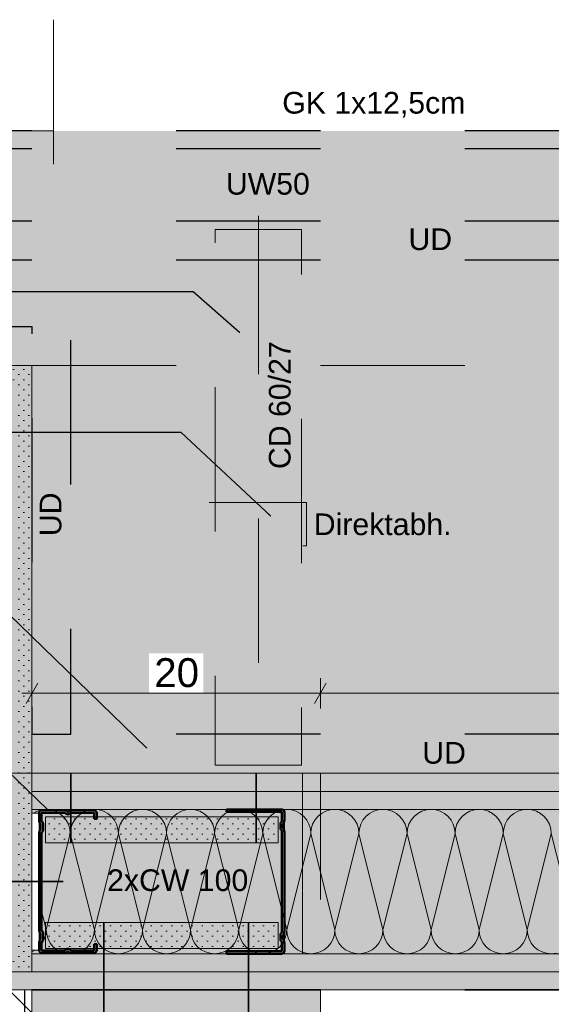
# Model space of a CAD drawing. Header units: metres. Extents: x -1.1 to 13.1, y -2.2 to 1.8.
# Tile 14 of 59: x -0.402 to -0.034, y 1.021 to 1.703. Entities that reach past the tile are written whole.
import ezdxf

# ---------------------------------------------------------------- set-up
doc = ezdxf.new("R2010")
doc.units = ezdxf.units.M
doc.header["$MEASUREMENT"] = 0
for name, pattern in [('Strichlinie eng', [0.023, 0.015, -0.008]), ('Untersicht', [0.02, 0.015, -0.005]), ('Wipeout_Contour', [1, 0, -1])]:
    doc.linetypes.add(name, pattern=pattern)
for name, color, linetype in [('152 - Bemaßung_ Beschriftung.Ausbau', 7, 'Continuous'), ('606 - Struktur.Wand Innen Ausbau', 7, 'Continuous'), ('607 - Struktur.Stütze', 7, 'Continuous'), ('608 - Struktur.Träger', 7, 'Continuous'), ('650 - Abdeckung.Fußboden Aufbau', 7, 'Continuous'), ('653 - Abdeckung.TB Verkofferung', 7, 'Continuous'), ('660 - Unterkonstruktion.Trockenbau', 7, 'Continuous'), ('Neubau_606 - Struktur.Wand Innen Ausbau', 7, 'Continuous'), ('Neubau_653 - Abdeckung.TB Verkofferung', 7, 'Continuous')]:
    doc.layers.add(name, color=color, linetype=linetype)
doc.styles.add('ERSTELLTER_STIL_1', font='txt')
doc.dimstyles.new('ERSTELLTER_STIL__1', dxfattribs={"dimtxt": 0.02, "dimasz": 0.01064, "dimexe": 0.18, "dimexo": 0.0625, "dimgap": 0, "dimtad": 1, "dimzin": 0, "dimdsep": 46, "dimtxsty": 'ERSTELLTER_STIL_1', "dimblk": 'ARROWHEAD_2', "dimblk1": 'ARROWHEAD_2', "dimblk2": 'ARROWHEAD_2', "dimcen": 0.09, "dimse1": 1, "dimse2": 1, "dimclrd": 7, "dimclre": 7, "dimclrt": 7, "dimazin": 0, "dimtfac": 1, "dimtdec": 4, "dimtmove": 0, "dimatfit": 3, "dimfxl": 1, "dimtolj": 1, "dimtzin": 0, "dimarcsym": 0})
doc.dimstyles.new('ERSTELLTER_STIL__2', dxfattribs={"dimtxt": 0.02, "dimasz": 0.01064, "dimexe": 0.18, "dimexo": 0.0625, "dimgap": 0, "dimtad": 1, "dimtih": 1, "dimtoh": 1, "dimzin": 0, "dimdsep": 46, "dimtxsty": 'ERSTELLTER_STIL_1', "dimblk": 'ARROWHEAD_2', "dimblk1": 'ARROWHEAD_2', "dimblk2": 'ARROWHEAD_2', "dimcen": 0.09, "dimse1": 1, "dimse2": 1, "dimclrd": 7, "dimclre": 7, "dimclrt": 7, "dimazin": 0, "dimtfac": 1, "dimtdec": 4, "dimtmove": 0, "dimatfit": 3, "dimfxl": 1, "dimtolj": 1, "dimtzin": 0, "dimarcsym": 0})
doc.dimstyles.new('ERSTELLTER_STIL__4', dxfattribs={"dimtxt": 0.18, "dimasz": 0.001824, "dimexe": 0.18, "dimexo": 0.0625, "dimgap": 0, "dimtad": 0, "dimtih": 1, "dimtoh": 1, "dimdec": 4, "dimzin": 0, "dimdsep": 46, "dimcen": 0.09, "dimadec": 0, "dimazin": 0, "dimtfac": 1, "dimtdec": 4, "dimtmove": 0, "dimatfit": 3, "dimldrblk": 'ARROWHEAD_11', "dimfxl": 1, "dimtolj": 1, "dimtzin": 0, "dimarcsym": 0})
pattern_1 = [(45, (0, 0), (-0.003535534, 0.003535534), [0, -0.005])]

# ---------------------------------------------------------------- blocks, each defined once
blk = doc.blocks.new('*X2')
at = {"layer": 'Neubau_606 - Struktur.Wand Innen Ausbau', "color": 7, "linetype": 'Continuous', "lineweight": 5}
for p, q in [((-0.39317, 1.1527), (-0.39393, 1.15208)), ((-0.39029, 1.15424), (-0.39317, 1.1527)), ((-0.38717, 1.15519), (-0.39029, 1.15424)), ((-0.38392, 1.15551), (-0.38717, 1.15519)), ((-0.38066, 1.15519), (-0.38392, 1.15551)), ((-0.37754, 1.15424), (-0.38066, 1.15519)), ((-0.37466, 1.1527), (-0.37754, 1.15424)), ((-0.37213, 1.15063), (-0.37466, 1.1527)), ((-0.35984, 1.1527), (-0.36237, 1.15063)), ((-0.35696, 1.15424), (-0.35984, 1.1527)), ((-0.35383, 1.15519), (-0.35696, 1.15424)), ((-0.35058, 1.15551), (-0.35383, 1.15519)), ((-0.34733, 1.15519), (-0.35058, 1.15551)), ((-0.3442, 1.15424), (-0.34733, 1.15519)), ((-0.34132, 1.1527), (-0.3442, 1.15424)), ((-0.3388, 1.15063), (-0.34132, 1.1527)), ((-0.32651, 1.1527), (-0.32903, 1.15063)), ((-0.32363, 1.15424), (-0.32651, 1.1527)), ((-0.3205, 1.15519), (-0.32363, 1.15424)), ((-0.31725, 1.15551), (-0.3205, 1.15519)), ((-0.314, 1.15519), (-0.31725, 1.15551)), ((-0.31087, 1.15424), (-0.314, 1.15519)), ((-0.30799, 1.1527), (-0.31087, 1.15424)), ((-0.30546, 1.15063), (-0.30799, 1.1527)), ((-0.29317, 1.1527), (-0.2957, 1.15063)), ((-0.29029, 1.15424), (-0.29317, 1.1527)), ((-0.28717, 1.15519), (-0.29029, 1.15424)), ((-0.28392, 1.15551), (-0.28717, 1.15519)), ((-0.28066, 1.15519), (-0.28392, 1.15551)), ((-0.27754, 1.15424), (-0.28066, 1.15519)), ((-0.27466, 1.1527), (-0.27754, 1.15424)), ((-0.27213, 1.15063), (-0.27466, 1.1527)), ((-0.25984, 1.1527), (-0.26237, 1.15063)), ((-0.25696, 1.15424), (-0.25984, 1.1527)), ((-0.25383, 1.15519), (-0.25696, 1.15424)), ((-0.25058, 1.15551), (-0.25383, 1.15519)), ((-0.24733, 1.15519), (-0.25058, 1.15551)), ((-0.2442, 1.15424), (-0.24733, 1.15519)), ((-0.24132, 1.1527), (-0.2442, 1.15424)), ((-0.2388, 1.15063), (-0.24132, 1.1527)), ((-0.22651, 1.1527), (-0.22903, 1.15063)), ((-0.22363, 1.15424), (-0.22651, 1.1527)), ((-0.2205, 1.15519), (-0.22363, 1.15424)), ((-0.21725, 1.15551), (-0.2205, 1.15519)), ((-0.214, 1.15519), (-0.21725, 1.15551)), ((-0.21087, 1.15424), (-0.214, 1.15519)), ((-0.20799, 1.1527), (-0.21087, 1.15424)), ((-0.20546, 1.15063), (-0.20799, 1.1527)), ((-0.19317, 1.1527), (-0.1957, 1.15063)), ((-0.19029, 1.15424), (-0.19317, 1.1527)), ((-0.18717, 1.15519), (-0.19029, 1.15424)), ((-0.18392, 1.15551), (-0.18717, 1.15519)), ((-0.18066, 1.15519), (-0.18392, 1.15551)), ((-0.17754, 1.15424), (-0.18066, 1.15519)), ((-0.17466, 1.1527), (-0.17754, 1.15424)), ((-0.17213, 1.15063), (-0.17466, 1.1527)), ((-0.15984, 1.1527), (-0.16237, 1.15063)), ((-0.15696, 1.15424), (-0.15984, 1.1527)), ((-0.15383, 1.15519), (-0.15696, 1.15424)), ((-0.15058, 1.15551), (-0.15383, 1.15519)), ((-0.14733, 1.15519), (-0.15058, 1.15551)), ((-0.1442, 1.15424), (-0.14733, 1.15519)), ((-0.14132, 1.1527), (-0.1442, 1.15424)), ((-0.1388, 1.15063), (-0.14132, 1.1527)), ((-0.12651, 1.1527), (-0.12903, 1.15063)), ((-0.12363, 1.15424), (-0.12651, 1.1527)), ((-0.1205, 1.15519), (-0.12363, 1.15424)), ((-0.11725, 1.15551), (-0.1205, 1.15519)), ((-0.114, 1.15519), (-0.11725, 1.15551)), ((-0.11087, 1.15424), (-0.114, 1.15519)), ((-0.10799, 1.1527), (-0.11087, 1.15424)), ((-0.10546, 1.15063), (-0.10799, 1.1527)), ((-0.09317, 1.1527), (-0.0957, 1.15063)), ((-0.09029, 1.15424), (-0.09317, 1.1527)), ((-0.08717, 1.15519), (-0.09029, 1.15424)), ((-0.08392, 1.15551), (-0.08717, 1.15519)), ((-0.08066, 1.15519), (-0.08392, 1.15551)), ((-0.07754, 1.15424), (-0.08066, 1.15519)), ((-0.07466, 1.1527), (-0.07754, 1.15424)), ((-0.07213, 1.15063), (-0.07466, 1.1527)), ((-0.05984, 1.1527), (-0.06237, 1.15063)), ((-0.05696, 1.15424), (-0.05984, 1.1527)), ((-0.05383, 1.15519), (-0.05696, 1.15424)), ((-0.05058, 1.15551), (-0.05383, 1.15519)), ((-0.04733, 1.15519), (-0.05058, 1.15551)), ((-0.0442, 1.15424), (-0.04733, 1.15519)), ((-0.04132, 1.1527), (-0.0442, 1.15424)), ((-0.0388, 1.15063), (-0.04132, 1.1527)), ((-0.37006, 1.1481), (-0.37213, 1.15063)), ((-0.36852, 1.14522), (-0.37006, 1.1481)), ((-0.36444, 1.1481), (-0.36598, 1.14522)), ((-0.36237, 1.15063), (-0.36444, 1.1481)), ((-0.33672, 1.1481), (-0.3388, 1.15063)), ((-0.33518, 1.14522), (-0.33672, 1.1481)), ((-0.33111, 1.1481), (-0.33265, 1.14522)), ((-0.32903, 1.15063), (-0.33111, 1.1481)), ((-0.30339, 1.1481), (-0.30546, 1.15063)), ((-0.30185, 1.14522), (-0.30339, 1.1481)), ((-0.29777, 1.1481), (-0.29931, 1.14522)), ((-0.2957, 1.15063), (-0.29777, 1.1481)), ((-0.27006, 1.1481), (-0.27213, 1.15063)), ((-0.26852, 1.14522), (-0.27006, 1.1481)), ((-0.26444, 1.1481), (-0.26598, 1.14522)), ((-0.26237, 1.15063), (-0.26444, 1.1481)), ((-0.23672, 1.1481), (-0.2388, 1.15063)), ((-0.23518, 1.14522), (-0.23672, 1.1481)), ((-0.23111, 1.1481), (-0.23265, 1.14522)), ((-0.22903, 1.15063), (-0.23111, 1.1481)), ((-0.20339, 1.1481), (-0.20546, 1.15063)), ((-0.20185, 1.14522), (-0.20339, 1.1481)), ((-0.19777, 1.1481), (-0.19931, 1.14522)), ((-0.1957, 1.15063), (-0.19777, 1.1481)), ((-0.17006, 1.1481), (-0.17213, 1.15063)), ((-0.16852, 1.14522), (-0.17006, 1.1481)), ((-0.16444, 1.1481), (-0.16598, 1.14522)), ((-0.16237, 1.15063), (-0.16444, 1.1481)), ((-0.13672, 1.1481), (-0.1388, 1.15063)), ((-0.13518, 1.14522), (-0.13672, 1.1481)), ((-0.13111, 1.1481), (-0.13265, 1.14522)), ((-0.12903, 1.15063), (-0.13111, 1.1481)), ((-0.10339, 1.1481), (-0.10546, 1.15063)), ((-0.10185, 1.14522), (-0.10339, 1.1481)), ((-0.09777, 1.1481), (-0.09931, 1.14522)), ((-0.0957, 1.15063), (-0.09777, 1.1481)), ((-0.07006, 1.1481), (-0.07213, 1.15063)), ((-0.06852, 1.14522), (-0.07006, 1.1481)), ((-0.06444, 1.1481), (-0.06598, 1.14522)), ((-0.06237, 1.15063), (-0.06444, 1.1481)), ((-0.03672, 1.1481), (-0.0388, 1.15063)), ((-0.03518, 1.14522), (-0.03672, 1.1481)), ((-0.36757, 1.14209), (-0.36852, 1.14522)), ((-0.36725, 1.13884), (-0.36757, 1.14209)), ((-0.36693, 1.14209), (-0.36725, 1.13884)), ((-0.36598, 1.14522), (-0.36693, 1.14209)), ((-0.33424, 1.14209), (-0.33518, 1.14522)), ((-0.33392, 1.13884), (-0.33424, 1.14209)), ((-0.3336, 1.14209), (-0.33392, 1.13884)), ((-0.33265, 1.14522), (-0.3336, 1.14209)), ((-0.3009, 1.14209), (-0.30185, 1.14522)), ((-0.30058, 1.13884), (-0.3009, 1.14209)), ((-0.30026, 1.14209), (-0.30058, 1.13884)), ((-0.29931, 1.14522), (-0.30026, 1.14209)), ((-0.26757, 1.14209), (-0.26852, 1.14522)), ((-0.26725, 1.13884), (-0.26757, 1.14209)), ((-0.26693, 1.14209), (-0.26725, 1.13884)), ((-0.26598, 1.14522), (-0.26693, 1.14209)), ((-0.23424, 1.14209), (-0.23518, 1.14522)), ((-0.23392, 1.13884), (-0.23424, 1.14209)), ((-0.2336, 1.14209), (-0.23392, 1.13884)), ((-0.23265, 1.14522), (-0.2336, 1.14209)), ((-0.2009, 1.14209), (-0.20185, 1.14522)), ((-0.20058, 1.13884), (-0.2009, 1.14209)), ((-0.20026, 1.14209), (-0.20058, 1.13884)), ((-0.19931, 1.14522), (-0.20026, 1.14209)), ((-0.16757, 1.14209), (-0.16852, 1.14522)), ((-0.16725, 1.13884), (-0.16757, 1.14209)), ((-0.16693, 1.14209), (-0.16725, 1.13884)), ((-0.16598, 1.14522), (-0.16693, 1.14209)), ((-0.13424, 1.14209), (-0.13518, 1.14522)), ((-0.13392, 1.13884), (-0.13424, 1.14209)), ((-0.1336, 1.14209), (-0.13392, 1.13884)), ((-0.13265, 1.14522), (-0.1336, 1.14209)), ((-0.1009, 1.14209), (-0.10185, 1.14522)), ((-0.10058, 1.13884), (-0.1009, 1.14209)), ((-0.10026, 1.14209), (-0.10058, 1.13884)), ((-0.09931, 1.14522), (-0.10026, 1.14209)), ((-0.06757, 1.14209), (-0.06852, 1.14522)), ((-0.06725, 1.13884), (-0.06757, 1.14209)), ((-0.06693, 1.14209), (-0.06725, 1.13884)), ((-0.06598, 1.14522), (-0.06693, 1.14209)), ((-0.03424, 1.14209), (-0.03518, 1.14522)), ((-0.03392, 1.13884), (-0.03424, 1.14209)), ((-0.38392, 1.07218), (-0.36725, 1.13884)), ((-0.35058, 1.07218), (-0.36725, 1.13884)), ((-0.35058, 1.07218), (-0.33392, 1.13884)), ((-0.31725, 1.07218), (-0.33392, 1.13884)), ((-0.31725, 1.07218), (-0.30058, 1.13884)), ((-0.28392, 1.07218), (-0.30058, 1.13884)), ((-0.28392, 1.07218), (-0.26725, 1.13884)), ((-0.25058, 1.07218), (-0.26725, 1.13884)), ((-0.25058, 1.07218), (-0.23392, 1.13884)), ((-0.21725, 1.07218), (-0.23392, 1.13884)), ((-0.21725, 1.07218), (-0.20058, 1.13884)), ((-0.18392, 1.07218), (-0.20058, 1.13884)), ((-0.18392, 1.07218), (-0.16725, 1.13884)), ((-0.15058, 1.07218), (-0.16725, 1.13884)), ((-0.15058, 1.07218), (-0.13392, 1.13884)), ((-0.11725, 1.07218), (-0.13392, 1.13884)), ((-0.11725, 1.07218), (-0.10058, 1.13884)), ((-0.08392, 1.07218), (-0.10058, 1.13884)), ((-0.08392, 1.07218), (-0.06725, 1.13884)), ((-0.05058, 1.07218), (-0.06725, 1.13884)), ((-0.05058, 1.07218), (-0.03392, 1.13884)), ((-0.01725, 1.07218), (-0.03392, 1.13884)), ((-0.38392, 1.07218), (-0.39393, 1.11222)), ((-0.38424, 1.06893), (-0.38392, 1.07218)), ((-0.38392, 1.07218), (-0.3836, 1.06893)), ((-0.3509, 1.06893), (-0.35058, 1.07218)), ((-0.35058, 1.07218), (-0.35026, 1.06893)), ((-0.31757, 1.06893), (-0.31725, 1.07218)), ((-0.31725, 1.07218), (-0.31693, 1.06893)), ((-0.28424, 1.06893), (-0.28392, 1.07218)), ((-0.28392, 1.07218), (-0.2836, 1.06893)), ((-0.2509, 1.06893), (-0.25058, 1.07218)), ((-0.25058, 1.07218), (-0.25026, 1.06893)), ((-0.21757, 1.06893), (-0.21725, 1.07218)), ((-0.21725, 1.07218), (-0.21693, 1.06893)), ((-0.18424, 1.06893), (-0.18392, 1.07218)), ((-0.18392, 1.07218), (-0.1836, 1.06893)), ((-0.1509, 1.06893), (-0.15058, 1.07218)), ((-0.15058, 1.07218), (-0.15026, 1.06893)), ((-0.11757, 1.06893), (-0.11725, 1.07218)), ((-0.11725, 1.07218), (-0.11693, 1.06893)), ((-0.08424, 1.06893), (-0.08392, 1.07218)), ((-0.08392, 1.07218), (-0.0836, 1.06893)), ((-0.0509, 1.06893), (-0.05058, 1.07218)), ((-0.05058, 1.07218), (-0.05026, 1.06893)), ((-0.38672, 1.06292), (-0.38518, 1.0658)), ((-0.38518, 1.0658), (-0.38424, 1.06893)), ((-0.3836, 1.06893), (-0.38265, 1.0658)), ((-0.38265, 1.0658), (-0.38111, 1.06292)), ((-0.35339, 1.06292), (-0.35185, 1.0658)), ((-0.35185, 1.0658), (-0.3509, 1.06893)), ((-0.35026, 1.06893), (-0.34931, 1.0658)), ((-0.34931, 1.0658), (-0.34777, 1.06292)), ((-0.32006, 1.06292), (-0.31852, 1.0658)), ((-0.31852, 1.0658), (-0.31757, 1.06893)), ((-0.31693, 1.06893), (-0.31598, 1.0658)), ((-0.31598, 1.0658), (-0.31444, 1.06292)), ((-0.28672, 1.06292), (-0.28518, 1.0658)), ((-0.28518, 1.0658), (-0.28424, 1.06893)), ((-0.2836, 1.06893), (-0.28265, 1.0658)), ((-0.28265, 1.0658), (-0.28111, 1.06292)), ((-0.25339, 1.06292), (-0.25185, 1.0658)), ((-0.25185, 1.0658), (-0.2509, 1.06893)), ((-0.25026, 1.06893), (-0.24931, 1.0658)), ((-0.24931, 1.0658), (-0.24777, 1.06292)), ((-0.22006, 1.06292), (-0.21852, 1.0658)), ((-0.21852, 1.0658), (-0.21757, 1.06893)), ((-0.21693, 1.06893), (-0.21598, 1.0658)), ((-0.21598, 1.0658), (-0.21444, 1.06292)), ((-0.18672, 1.06292), (-0.18518, 1.0658)), ((-0.18518, 1.0658), (-0.18424, 1.06893)), ((-0.1836, 1.06893), (-0.18265, 1.0658)), ((-0.18265, 1.0658), (-0.18111, 1.06292)), ((-0.15339, 1.06292), (-0.15185, 1.0658)), ((-0.15185, 1.0658), (-0.1509, 1.06893)), ((-0.15026, 1.06893), (-0.14931, 1.0658)), ((-0.14931, 1.0658), (-0.14777, 1.06292)), ((-0.12006, 1.06292), (-0.11852, 1.0658)), ((-0.11852, 1.0658), (-0.11757, 1.06893)), ((-0.11693, 1.06893), (-0.11598, 1.0658)), ((-0.11598, 1.0658), (-0.11444, 1.06292)), ((-0.08672, 1.06292), (-0.08518, 1.0658)), ((-0.08518, 1.0658), (-0.08424, 1.06893)), ((-0.0836, 1.06893), (-0.08265, 1.0658)), ((-0.08265, 1.0658), (-0.08111, 1.06292)), ((-0.05339, 1.06292), (-0.05185, 1.0658)), ((-0.05185, 1.0658), (-0.0509, 1.06893)), ((-0.05026, 1.06893), (-0.04931, 1.0658)), ((-0.04931, 1.0658), (-0.04777, 1.06292)), ((-0.39393, 1.05693), (-0.39132, 1.05832)), ((-0.39132, 1.05832), (-0.3888, 1.06039)), ((-0.3888, 1.06039), (-0.38672, 1.06292)), ((-0.38111, 1.06292), (-0.37903, 1.06039)), ((-0.37903, 1.06039), (-0.37651, 1.05832)), ((-0.37651, 1.05832), (-0.37363, 1.05678)), ((-0.36087, 1.05678), (-0.35799, 1.05832)), ((-0.35799, 1.05832), (-0.35546, 1.06039)), ((-0.35546, 1.06039), (-0.35339, 1.06292)), ((-0.34777, 1.06292), (-0.3457, 1.06039)), ((-0.3457, 1.06039), (-0.34317, 1.05832)), ((-0.34317, 1.05832), (-0.34029, 1.05678)), ((-0.32754, 1.05678), (-0.32466, 1.05832)), ((-0.32466, 1.05832), (-0.32213, 1.06039)), ((-0.32213, 1.06039), (-0.32006, 1.06292)), ((-0.31444, 1.06292), (-0.31237, 1.06039)), ((-0.31237, 1.06039), (-0.30984, 1.05832)), ((-0.30984, 1.05832), (-0.30696, 1.05678)), ((-0.2942, 1.05678), (-0.29132, 1.05832)), ((-0.29132, 1.05832), (-0.2888, 1.06039)), ((-0.2888, 1.06039), (-0.28672, 1.06292)), ((-0.28111, 1.06292), (-0.27903, 1.06039)), ((-0.27903, 1.06039), (-0.27651, 1.05832)), ((-0.27651, 1.05832), (-0.27363, 1.05678)), ((-0.26087, 1.05678), (-0.25799, 1.05832)), ((-0.25799, 1.05832), (-0.25546, 1.06039)), ((-0.25546, 1.06039), (-0.25339, 1.06292)), ((-0.24777, 1.06292), (-0.2457, 1.06039)), ((-0.2457, 1.06039), (-0.24317, 1.05832)), ((-0.24317, 1.05832), (-0.24029, 1.05678)), ((-0.22754, 1.05678), (-0.22466, 1.05832)), ((-0.22466, 1.05832), (-0.22213, 1.06039)), ((-0.22213, 1.06039), (-0.22006, 1.06292)), ((-0.21444, 1.06292), (-0.21237, 1.06039)), ((-0.21237, 1.06039), (-0.20984, 1.05832)), ((-0.20984, 1.05832), (-0.20696, 1.05678)), ((-0.1942, 1.05678), (-0.19132, 1.05832)), ((-0.19132, 1.05832), (-0.1888, 1.06039)), ((-0.1888, 1.06039), (-0.18672, 1.06292)), ((-0.18111, 1.06292), (-0.17903, 1.06039)), ((-0.17903, 1.06039), (-0.17651, 1.05832)), ((-0.17651, 1.05832), (-0.17363, 1.05678)), ((-0.16087, 1.05678), (-0.15799, 1.05832)), ((-0.15799, 1.05832), (-0.15546, 1.06039)), ((-0.15546, 1.06039), (-0.15339, 1.06292)), ((-0.14777, 1.06292), (-0.1457, 1.06039)), ((-0.1457, 1.06039), (-0.14317, 1.05832)), ((-0.14317, 1.05832), (-0.14029, 1.05678)), ((-0.12754, 1.05678), (-0.12466, 1.05832)), ((-0.12466, 1.05832), (-0.12213, 1.06039)), ((-0.12213, 1.06039), (-0.12006, 1.06292)), ((-0.11444, 1.06292), (-0.11237, 1.06039)), ((-0.11237, 1.06039), (-0.10984, 1.05832)), ((-0.10984, 1.05832), (-0.10696, 1.05678)), ((-0.0942, 1.05678), (-0.09132, 1.05832)), ((-0.09132, 1.05832), (-0.0888, 1.06039)), ((-0.0888, 1.06039), (-0.08672, 1.06292)), ((-0.08111, 1.06292), (-0.07903, 1.06039)), ((-0.07903, 1.06039), (-0.07651, 1.05832)), ((-0.07651, 1.05832), (-0.07363, 1.05678)), ((-0.06087, 1.05678), (-0.05799, 1.05832)), ((-0.05799, 1.05832), (-0.05546, 1.06039)), ((-0.05546, 1.06039), (-0.05339, 1.06292)), ((-0.04777, 1.06292), (-0.0457, 1.06039)), ((-0.0457, 1.06039), (-0.04317, 1.05832)), ((-0.04317, 1.05832), (-0.04029, 1.05678)), ((-0.37363, 1.05678), (-0.3705, 1.05583)), ((-0.3705, 1.05583), (-0.36725, 1.05551)), ((-0.36725, 1.05551), (-0.364, 1.05583)), ((-0.364, 1.05583), (-0.36087, 1.05678)), ((-0.34029, 1.05678), (-0.33717, 1.05583)), ((-0.33717, 1.05583), (-0.33392, 1.05551)), ((-0.33392, 1.05551), (-0.33066, 1.05583)), ((-0.33066, 1.05583), (-0.32754, 1.05678)), ((-0.30696, 1.05678), (-0.30383, 1.05583)), ((-0.30383, 1.05583), (-0.30058, 1.05551)), ((-0.30058, 1.05551), (-0.29733, 1.05583)), ((-0.29733, 1.05583), (-0.2942, 1.05678)), ((-0.27363, 1.05678), (-0.2705, 1.05583)), ((-0.2705, 1.05583), (-0.26725, 1.05551)), ((-0.26725, 1.05551), (-0.264, 1.05583)), ((-0.264, 1.05583), (-0.26087, 1.05678)), ((-0.24029, 1.05678), (-0.23717, 1.05583)), ((-0.23717, 1.05583), (-0.23392, 1.05551)), ((-0.23392, 1.05551), (-0.23066, 1.05583)), ((-0.23066, 1.05583), (-0.22754, 1.05678)), ((-0.20696, 1.05678), (-0.20383, 1.05583)), ((-0.20383, 1.05583), (-0.20058, 1.05551)), ((-0.20058, 1.05551), (-0.19733, 1.05583)), ((-0.19733, 1.05583), (-0.1942, 1.05678)), ((-0.17363, 1.05678), (-0.1705, 1.05583)), ((-0.1705, 1.05583), (-0.16725, 1.05551)), ((-0.16725, 1.05551), (-0.164, 1.05583)), ((-0.164, 1.05583), (-0.16087, 1.05678)), ((-0.14029, 1.05678), (-0.13717, 1.05583)), ((-0.13717, 1.05583), (-0.13392, 1.05551)), ((-0.13392, 1.05551), (-0.13066, 1.05583)), ((-0.13066, 1.05583), (-0.12754, 1.05678)), ((-0.10696, 1.05678), (-0.10383, 1.05583)), ((-0.10383, 1.05583), (-0.10058, 1.05551)), ((-0.10058, 1.05551), (-0.09733, 1.05583)), ((-0.09733, 1.05583), (-0.0942, 1.05678)), ((-0.07363, 1.05678), (-0.0705, 1.05583)), ((-0.0705, 1.05583), (-0.06725, 1.05551)), ((-0.06725, 1.05551), (-0.064, 1.05583)), ((-0.064, 1.05583), (-0.06087, 1.05678)), ((-0.04029, 1.05678), (-0.03717, 1.05583)), ((-0.03717, 1.05583), (-0.03392, 1.05551)), ((-0.03392, 1.05551), (-0.03066, 1.05583))]:
    blk.add_line(p, q, dxfattribs=at)
blk = doc.blocks.new('*D48')
at = {"layer": '152 - Bemaßung_ Beschriftung.Ausbau', "color": 7, "linetype": 'Continuous', "lineweight": 9}
for p, q in [((-0.38988, 1.24297), (-0.39797, 1.22897)), ((-0.39393, 1.22547), (-0.39393, 1.24647)), ((-0.18988, 1.24297), (-0.19797, 1.22897)), ((-0.19393, 1.22547), (-0.19393, 1.24647)), ((-0.40077, 1.23597), (-0.39393, 1.23597)), ((-0.39393, 1.23597), (-0.19393, 1.23597))]:
    blk.add_line(p, q, dxfattribs=at)
at = {"color": 254, "linetype": 'Wipeout_Contour', "lineweight": 0, "ltscale": 5.562284}
blk.add_wipeout([(-0.3127, 1.23637), (-0.27515, 1.23637), (-0.27515, 1.26357), (-0.3127, 1.26357)], dxfattribs=at).dxf.layer = '152 - Bemaßung_ Beschriftung.Ausbau'
at = {"layer": '152 - Bemaßung_ Beschriftung.Ausbau', "color": 7, "lineweight": 9, "insert": (-0.3091, 1.23997), "char_height": 0.02, "attachment_point": 7, "style": 'ERSTELLTER_STIL_1'}
blk.add_mtext('\\A1;{\\pql;\\fArial|b0|i0|c0|p38;20}', dxfattribs=at)
blk = doc.blocks.new('ARROWHEAD_2')
at = {"color": 0, "linetype": 'Continuous', "lineweight": 0}
for p, q in [((-0.378, -0.655), (0.378, 0.655)), ((0, 0), (-1, 0))]:
    blk.add_line(p, q, dxfattribs=at)
blk = doc.blocks.new('*D49')
at = {"layer": '152 - Bemaßung_ Beschriftung.Ausbau', "color": 7, "linetype": 'Continuous', "lineweight": 9}
for p, q in [((-0.18988, 1.24297), (-0.19797, 1.22897)), ((-0.19393, 1.22547), (-0.19393, 1.24647)), ((0.20203, 1.22897), (0.21012, 1.24297)), ((0.20607, 1.22547), (0.20607, 1.24647)), ((-0.19393, 1.23597), (0.20607, 1.23597)), ((0.20607, 1.23597), (0.21292, 1.23597))]:
    blk.add_line(p, q, dxfattribs=at)
at = {"color": 254, "linetype": 'Wipeout_Contour', "lineweight": 0, "ltscale": 5.443318}
blk.add_wipeout([(-0.0127, 1.23637), (0.02485, 1.23637), (0.02485, 1.26357), (-0.0127, 1.26357)], dxfattribs=at).dxf.layer = '152 - Bemaßung_ Beschriftung.Ausbau'
at = {"layer": '152 - Bemaßung_ Beschriftung.Ausbau', "color": 7, "lineweight": 9, "insert": (-0.0091, 1.23997), "char_height": 0.02, "attachment_point": 7, "style": 'ERSTELLTER_STIL_1'}
blk.add_mtext('\\A1;{\\pql;\\fArial|b0|i0|c0|p38;40}', dxfattribs=at)
blk = doc.blocks.new('*D57')
at = {"layer": '152 - Bemaßung_ Beschriftung.Ausbau', "color": 7, "linetype": 'Continuous', "lineweight": 9}
for p, q in [((-0.60283, 1.03051), (-0.62383, 1.03051)), ((-0.62033, 1.03455), (-0.60633, 1.02647)), ((-0.61333, 0.91051), (-0.61333, 1.03051)), ((-0.62033, 0.91455), (-0.60633, 0.90647)), ((-0.60283, 0.91051), (-0.62383, 0.91051))]:
    blk.add_line(p, q, dxfattribs=at)
at = {"layer": '152 - Bemaßung_ Beschriftung.Ausbau', "color": 7, "lineweight": 9, "insert": (-0.61711, 0.99125), "char_height": 0.02, "attachment_point": 7, "rotation": 90, "style": 'ERSTELLTER_STIL_1'}
blk.add_mtext('\\A1;{\\pql;\\fArial|b0|i0|c0|p38;1\\fArial|b0|i0|c0|p38;\\A1{\\H.66x;\\S25^  ;}}', dxfattribs=at)
at = {"color": 254, "linetype": 'Wipeout_Contour', "lineweight": 0, "ltscale": 5.181903}
blk.add_wipeout([(-0.61373, 0.98765), (-0.61373, 1.03006), (-0.64093, 1.03006), (-0.64093, 0.98765)], dxfattribs=at).dxf.layer = '152 - Bemaßung_ Beschriftung.Ausbau'
at = {"color": 254, "linetype": 'Wipeout_Contour', "lineweight": 0, "ltscale": 5.004885}
blk.add_wipeout([(-0.61373, 0.93413), (-0.61373, 0.97168), (-0.64093, 0.97168), (-0.64093, 0.93413)], dxfattribs=at).dxf.layer = '152 - Bemaßung_ Beschriftung.Ausbau'
at = {"layer": '152 - Bemaßung_ Beschriftung.Ausbau', "color": 7, "lineweight": 9, "insert": (-0.61733, 0.93773), "char_height": 0.02, "attachment_point": 7, "rotation": 90, "style": 'ERSTELLTER_STIL_1'}
blk.add_mtext('\\A1;{\\pql;\\fArial|b0|i0|c0|p38;12}', dxfattribs=at)
blk = doc.blocks.new('ARROWHEAD_11')
at = {"color": 0, "linetype": 'Continuous', "lineweight": 0}
blk.add_line((0, 0), (-1, 0), dxfattribs=at)
at = {"color": 0, "linetype": 'Continuous', "lineweight": 0, "const_width": 0.25, "flags": 128}
blk.add_lwpolyline([(-0.125, 0, 1), (0.125, 0, 1)], format="xyb", close=True, dxfattribs=at)

msp = doc.modelspace()

# ---------------------------------------------------------------- hatches: boundary and pattern name
at = {"layer": '606 - Struktur.Wand Innen Ausbau', "linetype": 'Continuous', "lineweight": 5}
h = msp.add_hatch(dxfattribs=at)
h.set_pattern_fill('Gips_0006', style=0, pattern_type=2)
h.set_pattern_definition(pattern_1)
h.paths.add_polyline_path([(-0.38444, 1.13239), (-0.22318, 1.13239), (-0.22318, 1.15039), (-0.38444, 1.15039)])
h = msp.add_hatch(dxfattribs=at)
h.set_pattern_fill('Gips_0006', style=0, pattern_type=2)
h.set_pattern_definition(pattern_1)
h.paths.add_polyline_path([(-0.38444, 1.05918), (-0.22318, 1.05918), (-0.22318, 1.07718), (-0.38444, 1.07718)])
at = {"layer": '607 - Struktur.Stütze', "linetype": 'Continuous', "lineweight": 5}
h = msp.add_hatch(dxfattribs=at)
h.set_pattern_fill('Gips_0006', style=0, pattern_type=2)
h.set_pattern_definition(pattern_1)
h.paths.add_polyline_path([(-0.40393, 1.05301), (-0.59393, 1.05301), (-0.59393, 1.04301), (-0.39393, 1.04301), (-0.39393, 1.46301), (-0.59393, 1.46301), (-0.59393, 1.45301), (-0.40393, 1.45301)])
at = {"layer": '653 - Abdeckung.TB Verkofferung', "linetype": 'Continuous', "lineweight": 0, "true_color": 0x2f2f2f}
msp.add_hatch(color=250, dxfattribs=at).paths.add_polyline_path([(-0.48893, 1.62551), (0.60607, 1.62551), (0.60607, 1.46301), (-0.48893, 1.46301)])
at = {"layer": '653 - Abdeckung.TB Verkofferung', "linetype": 'Continuous', "lineweight": 0, "true_color": 0x5f5f5f}
msp.add_hatch(color=251, dxfattribs=at).paths.add_polyline_path([(-0.59393, 1.46301), (0.60607, 1.46301), (0.60607, 1.04301), (-0.59393, 1.04301)])
at = {"layer": 'Neubau_606 - Struktur.Wand Innen Ausbau', "linetype": 'Continuous', "lineweight": 5}
h = msp.add_hatch(dxfattribs=at)
h.set_pattern_fill('Gips_0006', style=0, pattern_type=2)
h.set_pattern_definition(pattern_1)
h.paths.add_polyline_path([(0.60607, 1.18051), (-0.39393, 1.18051), (-0.39393, 1.16801), (0.60607, 1.16801)])
h = msp.add_hatch(dxfattribs=at)
h.set_pattern_fill('Gips_0006', style=0, pattern_type=2)
h.set_pattern_definition(pattern_1)
h.paths.add_polyline_path([(0.60607, 1.16801), (-0.39393, 1.16801), (-0.39393, 1.15551), (0.60607, 1.15551)])
h = msp.add_hatch(dxfattribs=at)
h.set_pattern_fill('Gips_0006', style=0, pattern_type=2)
h.set_pattern_definition(pattern_1)
h.paths.add_polyline_path([(-0.39393, 1.05551), (-0.39393, 1.04301), (0.60607, 1.04301), (0.60607, 1.05551)])
h = msp.add_hatch(dxfattribs=at)
h.set_pattern_fill('Gips_0006', style=0, pattern_type=2)
h.set_pattern_definition(pattern_1)
h.paths.add_polyline_path([(0.60607, 1.04301), (-0.59393, 1.04301), (-0.59393, 1.03051), (0.60607, 1.03051)])

# ---------------------------------------------------------------- linework, layer by layer
at = {"layer": '606 - Struktur.Wand Innen Ausbau', "color": 7, "linetype": 'Continuous', "lineweight": 13, "flags": 128}
for points in [[(-0.38444, 1.13239), (-0.22318, 1.13239), (-0.22318, 1.15039), (-0.38444, 1.15039)], [(-0.38444, 1.05918), (-0.22318, 1.05918), (-0.22318, 1.07718), (-0.38444, 1.07718)]]:
    msp.add_lwpolyline(points, close=True, dxfattribs=at)
at = {"layer": '607 - Struktur.Stütze', "color": 7, "linetype": 'Continuous', "lineweight": 5}
msp.add_lwpolyline([(-0.59393, 1.04301), (-0.39393, 1.04301), (-0.39393, 1.46301), (-0.59393, 1.46301)], dxfattribs=at)
at = {"layer": '608 - Struktur.Träger', "color": 7, "linetype": 'Untersicht', "lineweight": 13}
for p, q in [((-0.59393, 1.46301), (0.60607, 1.46301)), ((-0.59393, 1.04301), (0.60607, 1.04301))]:
    msp.add_line(p, q, dxfattribs=at)
at = {"layer": '650 - Abdeckung.Fußboden Aufbau', "color": 7, "linetype": 'Continuous', "lineweight": 13}
msp.add_lwpolyline([(0.60607, 1.03051), (-0.59393, 1.03051)], dxfattribs=at)
at = {"layer": '653 - Abdeckung.TB Verkofferung', "color": 7, "linetype": 'Continuous', "lineweight": 18}
msp.add_line((-0.23693, 1.56656), (-0.23693, 1.55295), dxfattribs=at)
at = {"layer": '653 - Abdeckung.TB Verkofferung', "color": 7, "linetype": 'Strichlinie eng', "lineweight": 35}
for p, q in [((-0.34393, 1.07718), (-0.34393, 0.91051)), ((-0.24372, 1.07718), (-0.24372, 1.01051))]:
    msp.add_line(p, q, dxfattribs=at)
at = {"layer": '653 - Abdeckung.TB Verkofferung', "color": 1, "linetype": 'Strichlinie eng', "lineweight": 18, "flags": 128}
for points in [[(-0.26693, 1.18613), (-0.20693, 1.18613), (-0.20693, 1.55707), (-0.26693, 1.55707)], [(-0.27095, 1.36801), (-0.20359, 1.36801), (-0.20359, 1.33801), (-0.27095, 1.33801)]]:
    msp.add_lwpolyline(points, close=True, dxfattribs=at)
msp.add_lwpolyline([(-0.23693, 1.55707), (-0.23693, 1.18613)], dxfattribs=at)
at = {"layer": '653 - Abdeckung.TB Verkofferung', "color": 1, "linetype": 'Strichlinie eng', "lineweight": 25, "flags": 128}
for points in [[(-0.46193, 1.46301), (-0.46193, 1.49001), (-0.39393, 1.49001), (-0.39393, 1.46301)], [(-0.39393, 1.20751), (-0.36693, 1.20751), (-0.36693, 1.49001), (-0.39393, 1.49001)]]:
    msp.add_lwpolyline(points, close=True, dxfattribs=at)
msp.add_lwpolyline([(-0.39893, 1.03051), (-0.39893, -1.02449)], dxfattribs=at)
at = {"layer": '660 - Unterkonstruktion.Trockenbau', "color": 7, "linetype": 'Continuous', "lineweight": 50, "flags": 128}
msp.add_lwpolyline([(-0.25893, 1.15551), (-0.22093, 1.15551, -0.414214), (-0.21893, 1.15351), (-0.21893, 1.14801, -0.156603), (-0.21959, 1.14594, 0.156603), (-0.21993, 1.1449), (-0.21993, 1.14312, 0.156603), (-0.21959, 1.14208, -0.156603), (-0.21893, 1.14001), (-0.21893, 1.07101, -0.156603), (-0.21959, 1.06894, 0.156603), (-0.21993, 1.0679), (-0.21993, 1.06612, 0.156603), (-0.21959, 1.06508, -0.156603), (-0.21893, 1.06301), (-0.21893, 1.05751, -0.414214), (-0.22093, 1.05551), (-0.25893, 1.05551), (-0.25893, 1.05726), (-0.22093, 1.05726, 0.414214), (-0.22068, 1.05751), (-0.22068, 1.06301, 0.156603), (-0.22101, 1.06406, -0.156603), (-0.22168, 1.06612), (-0.22168, 1.0679, -0.156603), (-0.22101, 1.06996, 0.156603), (-0.22068, 1.07101), (-0.22068, 1.14001, 0.156603), (-0.22101, 1.14106, -0.156603), (-0.22168, 1.14312), (-0.22168, 1.1449, -0.156603), (-0.22101, 1.14696, 0.156603), (-0.22068, 1.14801), (-0.22068, 1.15351, 0.414214), (-0.22093, 1.15376), (-0.25893, 1.15376)], format="xyb", close=True, dxfattribs=at)
at = {"layer": 'Neubau_606 - Struktur.Wand Innen Ausbau', "color": 1, "linetype": 'Continuous', "lineweight": 9}
for p, q in [((-0.39393, 1.16801), (0.60607, 1.16801)), ((-0.39393, 1.04301), (0.60607, 1.04301))]:
    msp.add_line(p, q, dxfattribs=at)
at = {"layer": 'Neubau_606 - Struktur.Wand Innen Ausbau', "color": 1, "linetype": 'Continuous', "lineweight": 13}
for p, q in [((-0.39393, 1.15551), (0.60607, 1.15551)), ((-0.39393, 1.05551), (0.60607, 1.05551))]:
    msp.add_line(p, q, dxfattribs=at)
for points in [[(0.60607, 1.18051), (-0.39393, 1.18051)], [(-0.59393, 1.03051), (0.60607, 1.03051)]]:
    msp.add_lwpolyline(points, dxfattribs=at)
at = {"layer": 'Neubau_653 - Abdeckung.TB Verkofferung', "color": 1, "linetype": 'Untersicht', "lineweight": 9}
for p, q in [((-0.37893, 1.60251), (-0.37893, 1.70251)), ((0.60607, 1.18051), (-0.59393, 1.18051))]:
    msp.add_line(p, q, dxfattribs=at)
at = {"layer": 'Neubau_653 - Abdeckung.TB Verkofferung', "color": 1, "linetype": 'Strichlinie eng', "lineweight": 25}
for p, q in [((0.60607, 1.62551), (-0.48893, 1.62551)), ((0.60607, 1.61301), (-0.48893, 1.61301)), ((0.60607, 1.56301), (-0.48893, 1.56301)), ((0.60607, 1.53601), (-0.48893, 1.53601)), ((0.60607, 1.20751), (-0.39393, 1.20751))]:
    msp.add_line(p, q, dxfattribs=at)
at = {"layer": 'Neubau_653 - Abdeckung.TB Verkofferung', "color": 1, "linetype": 'Strichlinie eng', "lineweight": 9}
msp.add_line((-0.37893, 1.62551), (-0.48893, 1.62551), dxfattribs=at)
at = {"layer": 'Neubau_653 - Abdeckung.TB Verkofferung', "color": 1, "linetype": 'Untersicht', "lineweight": 35, "flags": 128}
for points in [[(-0.39393, 1.03051), (-0.29393, 1.03051)], [(-0.29393, 1.03051), (0.30607, 1.03051)]]:
    msp.add_lwpolyline(points, dxfattribs=at)

# ---------------------------------------------------------------- block references
at = {"layer": 'Neubau_606 - Struktur.Wand Innen Ausbau', "color": 7, "linetype": 'Continuous', "lineweight": 5}
msp.add_blockref('*X2', (0, 0), dxfattribs=at)

# ---------------------------------------------------------------- texts
at = {"layer": '152 - Bemaßung_ Beschriftung.Ausbau', "color": 7, "linetype": 'Continuous', "lineweight": 9, "char_height": 0.015, "attachment_point": 7, "style": 'ERSTELLTER_STIL_1'}
for s, insert in [('\\A1;{\\pql;\\fArial|b0|i0|c0|p38;GK \\fArial|b0|i0|c0|p38;1x12,5cm}', (-0.22039, 1.63467)), ('\\A1;{\\pql;\\fArial|b0|i0|c0|p38;U\\fArial|b0|i0|c0|p38;W50}', (-0.25947, 1.58112)), ('\\A1;{\\pql;\\fArial|b0|i0|c0|p38;UD}', (-0.13292, 1.54275)), ('\\A1;{\\pql;\\fArial|b0|i0|c0|p38;Direktabh.}', (-0.19854, 1.3453)), ('\\A1;{\\pql;\\fArial|b0|i0|c0|p38;2x\\fArial|b0|i0|c0|p38;CW 100}', (-0.34176, 1.09876))]:
    msp.add_mtext(s, dxfattribs=dict(at, insert=insert))
at = {"layer": '152 - Bemaßung_ Beschriftung.Ausbau', "color": 7, "linetype": 'Continuous', "lineweight": 9, "char_height": 0.015, "rotation": 90, "style": 'ERSTELLTER_STIL_1'}
for s, insert, attachment_point in [('\\A1;{\\pqr;\\fArial|b0|i0|c0|p38;C\\fArial|b0|i0|c0|p38;D 60/27}', (-0.21441, 1.47975), 9), ('\\A1;{\\pql;\\fArial|b0|i0|c0|p38;UD}', (-0.37327, 1.34477), 7)]:
    msp.add_mtext(s, dxfattribs=dict(at, insert=insert, attachment_point=attachment_point))

# ---------------------------------------------------------------- leaders
at = {"layer": '152 - Bemaßung_ Beschriftung.Ausbau', "color": 7, "linetype": 'Continuous', "lineweight": 9, "annotation_type": 0, "has_hookline": 1, "hookline_direction": 1}
for points, text_width in [([(-0.25001, 1.48595), (-0.28222, 1.51404), (-0.70678, 1.51404)], 0.25191), ([(-0.22854, 1.35878), (-0.29048, 1.4166), (-0.71018, 1.4166)], 0.28888)]:
    msp.add_leader(points, dimstyle='ERSTELLTER_STIL__4', dxfattribs=dict(at, text_width=text_width))

# ---------------------------------------------------------------- next in the draw order: dimensions: what is measured, and where the dimension line sits
at = {"layer": '152 - Bemaßung_ Beschriftung.Ausbau', "color": 7, "linetype": 'Continuous', "lineweight": 9}
dim = msp.add_linear_dim(base=(-0.19393, 1.23597), p1=(-0.39393, 1.18051), p2=(-0.19393, 1.18051), dimstyle='ERSTELLTER_STIL__2', dxfattribs=at)
dim.commit()
dim.dimension.update_dxf_attribs({"geometry": '*D48', "text_midpoint": (-0.29386, 1.24997), "dimtype": 160})
dim = msp.add_linear_dim(base=(-0.61333, 1.03051), p1=(-0.39393, 0.91051), p2=(-0.59393, 1.03051), angle=90, dimstyle='ERSTELLTER_STIL__1', dxfattribs=at)
dim.commit()
dim.dimension.update_dxf_attribs({"geometry": '*D57', "text_midpoint": (-0.62733, 0.95297), "dimtype": 160, "text_rotation": 90})

# ---------------------------------------------------------------- next in the draw order: hatches: boundary and pattern name
at = {"layer": '606 - Struktur.Wand Innen Ausbau', "linetype": 'Continuous', "lineweight": 0, "true_color": 0xbf4f4f}
msp.add_hatch(color=13, dxfattribs=at).paths.add_polyline_path([(-0.21893, 1.18051), (-0.20643, 1.18051), (-0.20643, 1.03051), (-0.21893, 1.03051)])
at = {"layer": '653 - Abdeckung.TB Verkofferung', "linetype": 'Continuous', "lineweight": 0, "true_color": 0x7f3535}
msp.add_hatch(color=17, dxfattribs=at).paths.add_polyline_path([(0.40607, 0.91051), (0.40607, 1.03051), (0.20607, 1.03051), (0.20607, 1.01051), (0.30607, 1.01051), (0.30607, 0.94051), (-0.29393, 0.94051), (-0.29393, 1.01051), (-0.19393, 1.01051), (-0.19393, 1.03051), (-0.39393, 1.03051), (-0.39393, 0.91051)])

# ---------------------------------------------------------------- next in the draw order: linework, layer by layer
at = {"layer": '606 - Struktur.Wand Innen Ausbau', "color": 7, "linetype": 'Strichlinie eng', "lineweight": 13, "flags": 128}
msp.add_lwpolyline([(-0.21893, 1.18051), (-0.20643, 1.18051), (-0.20643, 1.03051), (-0.21893, 1.03051)], close=True, dxfattribs=at)
at = {"layer": '653 - Abdeckung.TB Verkofferung', "color": 7, "linetype": 'Continuous', "lineweight": 35}
for p, q in [((-0.36682, 1.18051), (-0.36682, 1.13239)), ((-0.23847, 1.18051), (-0.23847, 1.13239))]:
    msp.add_line(p, q, dxfattribs=at)
at = {"layer": '653 - Abdeckung.TB Verkofferung', "color": 1, "linetype": 'Strichlinie eng', "lineweight": 18, "flags": 128}
msp.add_lwpolyline([(-0.19393, 1.03051), (-0.19393, 1.01051), (-0.39393, 1.01051), (-0.39393, 1.03051)], close=True, dxfattribs=at)

# ---------------------------------------------------------------- next in the draw order: dimensions: what is measured, and where the dimension line sits
at = {"layer": '152 - Bemaßung_ Beschriftung.Ausbau', "color": 7, "linetype": 'Continuous', "lineweight": 9}
dim = msp.add_linear_dim(base=(0.20607, 1.23597), p1=(-0.19393, 1.18051), p2=(0.20607, 1.18051), dimstyle='ERSTELLTER_STIL__2', dxfattribs=at)
dim.commit()
dim.dimension.update_dxf_attribs({"geometry": '*D49', "text_midpoint": (0.00614, 1.24997), "dimtype": 160})

# ---------------------------------------------------------------- next in the draw order: leaders
at = {"layer": '152 - Bemaßung_ Beschriftung.Ausbau', "color": 7, "linetype": 'Continuous', "lineweight": 9, "annotation_type": 0, "has_hookline": 1, "hookline_direction": 1}
for points, text_width in [([(-0.31443, 1.19824), (-0.44012, 1.31982), (-0.71018, 1.31982)], 0.21422), ([(-0.38308, 1.15551), (-0.48693, 1.25524), (-0.71018, 1.25524)], 0.33928), ([(-0.38068, 1.00178), (-0.58875, 1.20574), (-0.71018, 1.20574)], 0.34578)]:
    msp.add_leader(points, dimstyle='ERSTELLTER_STIL__4', dxfattribs=dict(at, text_width=text_width))

# ---------------------------------------------------------------- next in the draw order: hatches: boundary and pattern name
at = {"layer": '606 - Struktur.Wand Innen Ausbau', "linetype": 'Continuous', "lineweight": 0, "true_color": 0xbf4f4f}
msp.add_hatch(color=13, dxfattribs=at).paths.add_polyline_path([(-0.20643, 1.18051), (-0.19393, 1.18051), (-0.19393, 1.03051), (-0.20643, 1.03051)])

# ---------------------------------------------------------------- next in the draw order: linework, layer by layer
at = {"layer": '606 - Struktur.Wand Innen Ausbau', "color": 7, "linetype": 'Strichlinie eng', "lineweight": 13, "flags": 128}
msp.add_lwpolyline([(-0.20643, 1.18051), (-0.19393, 1.18051), (-0.19393, 1.03051), (-0.20643, 1.03051)], close=True, dxfattribs=at)

# ---------------------------------------------------------------- next in the draw order: texts
at = {"layer": '152 - Bemaßung_ Beschriftung.Ausbau', "color": 7, "linetype": 'Continuous', "lineweight": 9, "insert": (-0.12334, 1.18698), "char_height": 0.015, "attachment_point": 7, "style": 'ERSTELLTER_STIL_1'}
msp.add_mtext('\\A1;{\\pql;\\fArial|b0|i0|c0|p38;UD}', dxfattribs=at)

# ---------------------------------------------------------------- next in the draw order: wipeouts: each hides what was drawn before it
at = {"color": 254, "linetype": 'Wipeout_Contour', "lineweight": 0, "ltscale": 5.165767}
msp.add_wipeout([(-0.38893, 1.05811), (-0.38893, 1.15291), (-0.39393, 1.15291), (-0.39393, 1.05811)], dxfattribs=at).dxf.layer = '660 - Unterkonstruktion.Trockenbau'

# ---------------------------------------------------------------- next in the draw order: linework, layer by layer
at = {"layer": '653 - Abdeckung.TB Verkofferung', "color": 7, "linetype": 'Strichlinie eng', "lineweight": 35}
msp.add_line((-0.46425, 1.10551), (-0.37213, 1.10551), dxfattribs=at)
at = {"layer": '660 - Unterkonstruktion.Trockenbau', "color": 7, "linetype": 'Continuous', "lineweight": 5, "flags": 128}
msp.add_lwpolyline([(-0.38893, 1.05811), (-0.39393, 1.05811), (-0.39393, 1.15291), (-0.38893, 1.15291)], close=True, dxfattribs=at)
at = {"layer": '660 - Unterkonstruktion.Trockenbau', "color": 7, "linetype": 'Continuous', "lineweight": 50, "flags": 128}
msp.add_lwpolyline([(-0.35068, 1.14891), (-0.34893, 1.14891), (-0.34893, 1.15291, 0.414214), (-0.35093, 1.15491), (-0.36698, 1.15491, 0.267949), (-0.36871, 1.15391, -0.57735), (-0.36914, 1.15391, 0.267949), (-0.37088, 1.15491), (-0.38693, 1.15491, 0.414214), (-0.38893, 1.15291), (-0.38893, 1.14741, 0.250492), (-0.38804, 1.14575, -0.250492), (-0.38793, 1.14554), (-0.38793, 1.14128, -0.250492), (-0.38804, 1.14107, 0.250492), (-0.38893, 1.13941), (-0.38893, 1.07161, 0.250492), (-0.38804, 1.06995, -0.250492), (-0.38793, 1.06974), (-0.38793, 1.06548, -0.250492), (-0.38804, 1.06527, 0.250492), (-0.38893, 1.06361), (-0.38893, 1.05811, 0.414214), (-0.38693, 1.05611), (-0.37087, 1.05611, 0.267949), (-0.36914, 1.05711, -0.57735), (-0.36871, 1.05711, 0.267949), (-0.36698, 1.05611), (-0.35093, 1.05611, 0.414214), (-0.34893, 1.05811), (-0.34893, 1.06211), (-0.35068, 1.06211), (-0.35068, 1.05811, -0.414214), (-0.35093, 1.05786), (-0.36698, 1.05786, -0.267949), (-0.36719, 1.05799, 0.57735), (-0.37066, 1.05799, -0.267949), (-0.37087, 1.05786), (-0.38693, 1.05786, -0.414214), (-0.38718, 1.05811), (-0.38718, 1.06361, -0.250492), (-0.38707, 1.06382, 0.250492), (-0.38618, 1.06548), (-0.38618, 1.06974, 0.250492), (-0.38707, 1.0714, -0.250492), (-0.38718, 1.07161), (-0.38718, 1.13941, -0.250492), (-0.38707, 1.13962, 0.250492), (-0.38618, 1.14128), (-0.38618, 1.14554, 0.250492), (-0.38707, 1.1472, -0.250492), (-0.38718, 1.14741), (-0.38718, 1.15291, -0.414214), (-0.38693, 1.15316), (-0.37088, 1.15316, -0.267949), (-0.37066, 1.15304, 0.57735), (-0.36719, 1.15304, -0.267949), (-0.36698, 1.15316), (-0.35093, 1.15316, -0.414214), (-0.35068, 1.15291)], format="xyb", close=True, dxfattribs=at)

doc.saveas('drawing.dxf')
